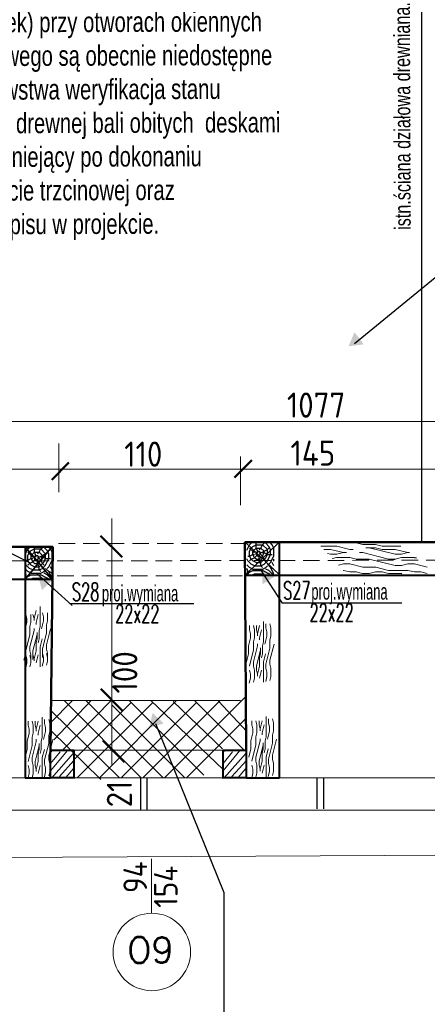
# Model space of a CAD drawing. Header units: millimetres. Extents: x 5545 to 136433, y -146986 to -36607.
# Tile 143 of 159: x 35763 to 36016, y -48234 to -47624. Entities that reach past the tile are written whole.
import ezdxf

# ---------------------------------------------------------------- set-up
doc = ezdxf.new("R2010")
doc.units = ezdxf.units.MM
doc.header["$LTSCALE"] = 8
doc.linetypes.add('VERDECKT', pattern=[9.525, 6.35, -3.175])
for name, color, linetype, lineweight in [('0_Nr_Pióra__3', 7, 'Continuous', 50), ('cienk.', 161, 'Continuous', 15), ('OGËLNE_01', 7, 'Continuous', 13), ('Standard', 7, 'Continuous', 25)]:
    doc.layers.add(name, color=color, linetype=linetype, lineweight=lineweight)
doc.layers.add('5 WYMIAROWANIE', color=253, linetype='Continuous')
doc.layers.add('Arc_opisy', color=18, linetype='Continuous')
doc.layers.add('cegły_Nr_Pióra__61', color=7, linetype='Continuous', lineweight=20, true_color=0x6a6a6a)
doc.styles.add('c20', font='simplex.shx', dxfattribs={"width": 0.7})
doc.styles.add('ISOCP', font='ISOCP.SHX')
doc.styles.add('leszek', font='simplex.shx')
doc.styles.add('TXT50', font='bikroms.shx', dxfattribs={"width": 0.75, "height": 10})

# ---------------------------------------------------------------- blocks, each defined once
blk = doc.blocks.new('G$C27FEC524')
at = {"layer": '0_Nr_Pióra__3', "color": 250, "lineweight": 15}
for p, q in [((10.62, 38.11), (10.62, 25.61)), ((12.05, 36.71), (12.05, 34.21)), ((15.18, 34.2), (14.56, 36.7)), ((1.87, 35.61), (1.87, 33.11)), ((1.87, 33.11), (2.5, 30.61)), ((2.5, 30.61), (2.5, 28.11)), ((5, 33.11), (4.37, 35.61)), ((5, 33.11), (5, 28.11)), ((6.25, 35.61), (6.25, 33.11)), ((6.25, 33.11), (6.87, 30.61)), ((6.87, 30.61), (6.87, 29.36)), ((8.12, 35.62), (6.88, 30.62)), ((9.38, 33.12), (8.13, 28.12)), ((12.06, 34.2), (12.68, 31.71)), ((12.68, 31.71), (12.68, 29.21)), ((15.18, 34.21), (15.18, 29.21)), ((2.5, 28.11), (1.25, 23.11)), ((5, 28.11), (4.37, 25.62)), ((4.37, 25.61), (4.37, 20.61)), ((8.12, 28.11), (8.12, 26.86)), ((10, 23.11), (10.62, 25.61)), ((12.68, 29.2), (11.43, 24.21)), ((14.55, 26.71), (14.55, 21.71)), ((15.18, 29.21), (14.56, 26.71)), ((1.25, 23.11), (1.25, 18.11)), ((4.37, 20.61), (1.88, 10.62)), ((6.87, 23.11), (4.38, 13.12)), ((8.75, 20.61), (6.25, 10.62)), ((6.87, 24.36), (6.87, 23.11)), ((8.75, 21.86), (8.75, 18.11)), ((10, 23.11), (10, 18.11)), ((14.56, 21.71), (12.06, 11.72)), ((17.06, 24.21), (14.56, 14.22)), ((1.25, 18.11), (0, 13.11)), ((4.37, 13.11), (4.37, 10.61)), ((8.12, 15.61), (8.75, 18.11)), ((8.12, 15.61), (8.12, 10.61)), ((10, 18.11), (9.37, 15.62)), ((11.87, 18.11), (10.62, 13.12)), ((10.62, 13.11), (10.62, 0.61)), ((14.55, 14.21), (14.55, 11.71)), ((1.87, 8.11), (2.5, 5.61)), ((5, 8.11), (4.37, 10.61)), ((5, 8.11), (5, 3.11)), ((6.25, 10.61), (6.25, 8.11)), ((6.25, 8.11), (6.87, 5.61)), ((8.12, 10.62), (6.88, 5.62)), ((9.38, 8.12), (8.13, 3.12)), ((12.05, 11.71), (12.05, 9.21)), ((12.06, 9.2), (12.68, 6.71)), ((12.68, 6.71), (12.68, 4.21)), ((15.18, 9.2), (14.56, 11.7)), ((15.18, 9.21), (15.18, 4.21)), ((2.5, 3.11), (1.72, 0)), ((2.5, 5.61), (2.5, 3.11)), ((5, 3.11), (4.37, 0.62)), ((6.87, 5.61), (6.87, 4.36)), ((12.68, 4.2), (11.9, 1.1)), ((15.18, 4.21), (14.56, 1.71))]:
    blk.add_line(p, q, dxfattribs=at)
blk = doc.blocks.new('G$C2D5568B3')
at = {"layer": '5 WYMIAROWANIE', "lineweight": 15}
blk.add_hatch(color=7, dxfattribs=at).paths.add_polyline_path([(4.67, 8.25), (0, 0), (9.48, 0.08)])
blk = doc.blocks.new('G$CB5EE3834')
at = {"layer": 'Arc_opisy', "lineweight": 25, "ltscale": 0.2}
blk.add_blockref('G$C2D5568B3', (0, 0), dxfattribs=at)
blk = doc.blocks.new('G$C1A704194')
at = {"layer": 'Arc_opisy', "lineweight": 25, "ltscale": 0.2, "rotation": 43.91907581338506}
blk.add_blockref('G$CB5EE3834', (2.36, 0), dxfattribs=at)
blk = doc.blocks.new('G$C86EB5530')
at = {"layer": 'OGËLNE_01', "color": 7, "linetype": 'Continuous', "lineweight": 25, "style": 'TXT50', "width": 0.6}
blk.add_text('proj.wymiana', height=10, rotation=270, dxfattribs=at).set_placement((3.33, 56.29))

msp = doc.modelspace()

# ---------------------------------------------------------------- hatches: boundary and pattern name
at = {"layer": 'Arc_opisy', "lineweight": 25, "ltscale": 0.2}
h = msp.add_hatch(dxfattribs=at)
h.set_pattern_fill('logend', color=250, scale=20, style=0, pattern_type=2)
h.set_pattern_definition([(0, (-4929.642, 3031.771), (20, 20), [6, -14]), (0, (-4929.642, 3032.771), (20, 20), [6, -14]), (0, (-4928.642, 3034.771), (20, 20), [4, -16]), (0, (-4927.642, 3036.771), (20, 20), [3, -17]), (0, (-4927.642, 3038.771), (20, 20), [2, -18]), (0, (-4932.642, 3040.771), (20, 20), [1, -5, 1, -13]), (0, (-4929.642, 3041.771), (20, 20), [1, -8, 3, -8]), (0, (-4925.642, 3042.771), (20, 20), [1, -1, 1, -17]), (0, (-4926.642, 3043.771), (20, 20), [1, -19]), (0, (-4927.642, 3045.771), (20, 20), [3, -17]), (0, (-4927.642, 3047.771), (20, 20), [4, -16]), (0, (-4928.642, 3049.771), (20, 20), [5, -6, 1, -8]), (90, (-4936.642, 3037.771), (-20, 20), [1, -2, 5, -12]), (90, (-4935.642, 3039.771), (-20, 20), [1, -1, 3, -15]), (90, (-4934.642, 3047.771), (-20, 20), [2, -18]), (90, (-4933.642, 3039.771), (-20, 20), [4, -6, 1, -9]), (90, (-4932.642, 3050.771), (-20, 20), [1, -19]), (90, (-4931.642, 3040.771), (-20, 20), [3, -17]), (90, (-4929.642, 3041.771), (-20, 20), [2, -18]), (90, (-4927.642, 3041.771), (-20, 20), [1, -3, 3, -13]), (90, (-4926.642, 3042.771), (-20, 20), [1, -19]), (90, (-4925.642, 3038.771), (-20, 20), [2.8, -17.2]), (90, (-4924.642, 3034.771), (-20, 20), [2, -18]), (90, (-4922.642, 3042.771), (-20, 20), [1, -19]), (90, (-4920.642, 3041.771), (-20, 20), [3, -17]), (90, (-4918.642, 3041.771), (-20, 20), [3, -17]), (45, (-4921.642, 3033.771), (2e-15, 20), [1.4142, -1.4142, 1.4142, -24.0416712]), (45, (-4925.642, 3038.771), (2e-15, 20), [2.8284, -25.455871]), (45, (-4933.642, 3048.771), (2e-15, 20), [2.8284, -25.455871]), (45, (-4929.642, 3043.771), (2e-15, 20), [2.8284, -25.455871]), (45, (-4928.642, 3039.771), (2e-15, 20), [2.8284, -25.455871]), (45, (-4922.642, 3035.771), (2e-15, 20), [2.8284, -25.455871]), (45, (-4924.642, 3036.771), (2e-15, 20), [4.24264, -24.041631]), (45, (-4930.642, 3045.771), (2e-15, 20), [1.4142, -26.870071]), (45, (-4931.642, 3047.771), (2e-15, 20), [1.4142, -26.870071]), (45, (-4923.642, 3047.771), (2e-15, 20), [1.4142, -26.870071]), (45, (-4931.642, 3037.771), (2e-15, 20), [1.4142, -26.870071]), (45, (-4920.642, 3044.771), (2e-15, 20), [1.4142, -26.870071]), (45, (-4927.642, 3042.771), (2e-15, 20), [1.4142, -26.870071]), (45, (-4925.642, 3044.771), (2e-15, 20), [1.4142, -26.870071]), (135, (-4926.642, 3040.771), (-20, 2e-15), [1.4142, -1.4142, 4.24264, -21.2132312]), (135, (-4923.642, 3040.771), (-20, 2e-15), [1.4142, -26.870071]), (135, (-4923.642, 3033.771), (-20, 2e-15), [1.4142, -26.870071]), (135, (-4927.642, 3038.771), (-20, 2e-15), [1.4142, -26.870071]), (135, (-4924.642, 3042.771), (-20, 2e-15), [1.4142, -26.870071]), (135, (-4929.642, 3037.771), (-20, 2e-15), [1.4142, -26.870071]), (135, (-4921.642, 3037.771), (-20, 2e-15), [1.4142, -26.870071]), (135, (-4935.642, 3031.771), (-20, 2e-15), [1.4142, -26.870071]), (135, (-4934.642, 3032.771), (-20, 2e-15), [2.8284, -25.455871]), (135, (-4933.642, 3033.771), (-20, 2e-15), [2.8284, -25.455871]), (135, (-4931.642, 3033.771), (-20, 2e-15), [2.8284, -25.455871]), (135, (-4930.642, 3035.771), (-20, 2e-15), [2.8284, -25.455871]), (135, (-4922.642, 3043.771), (-20, 2e-15), [2.8284, -25.455871]), (135, (-4918.642, 3033.771), (-20, 2e-15), [2.8284, -25.455871]), (135, (-4917.642, 3049.771), (-20, 2e-15), [2.8284, -25.455871]), (135, (-4917.642, 3047.771), (-20, 2e-15), [2.8284, -25.455871]), (135, (-4919.642, 3046.771), (-20, 2e-15), [2.8284, -25.455871]), (135, (-4933.642, 3046.771), (-20, 2e-15), [4.24264, -24.041631]), (135, (-4920.642, 3044.771), (-20, 2e-15), [4.24264, -24.041631]), (26.565051, (-4931.642, 3050.771), (20, 8e-09), [2.236, -42.4853595]), (26.565051, (-4931.642, 3040.771), (20, 8e-09), [2.236, -42.4853595]), (26.565051, (-4929.642, 3046.771), (20, 8e-09), [2.236, -42.4853595]), (26.565051, (-4923.642, 3032.771), (20, 8e-09), [2.236, -42.4853595]), (26.565051, (-4924.642, 3034.771), (20, 8e-09), [2.236, -42.4853595]), (26.565051, (-4930.642, 3038.771), (20, 8e-09), [2.236, -42.4853595]), (26.565051, (-4930.642, 3048.771), (20, 8e-09), [2.236, -42.4853595]), (26.565051, (-4924.642, 3042.771), (20, 8e-09), [4.472, -40.2493595]), (63.434949, (-4924.642, 3045.771), (1e-09, 20), [2.236, -42.4853595]), (63.434949, (-4921.642, 3039.771), (1e-09, 20), [2.236, -42.4853595]), (63.434949, (-4931.642, 3043.771), (1e-09, 20), [2.236, -42.4853595]), (63.434949, (-4935.642, 3044.771), (1e-09, 20), [2.236, -42.4853595]), (63.434949, (-4923.642, 3040.771), (1e-09, 20), [2.236, -42.4853595]), (63.434949, (-4925.642, 3040.771), (1e-09, 20), [2.236, -42.4853595]), (63.434949, (-4933.642, 3043.771), (1e-09, 20), [4.472, -40.2493595]), (63.434949, (-4918.642, 3036.771), (1e-09, 20), [4.472, -40.2493595]), (63.434949, (-4920.642, 3037.771), (1e-09, 20), [4.472, -40.2493595]), (116.565051, (-4936.642, 3034.771), (-8e-09, 20), [2.236, -42.4853595]), (116.565051, (-4936.642, 3045.771), (-8e-09, 20), [2.236, -42.4853595]), (116.565051, (-4932.642, 3031.771), (-8e-09, 20), [2.236, -42.4853595]), (116.565051, (-4934.642, 3049.771), (-8e-09, 20), [2.236, -42.4853595]), (116.565051, (-4932.642, 3037.771), (-8e-09, 20), [2.236, -42.4853595]), (116.565051, (-4928.642, 3039.771), (-8e-09, 20), [2.236, -42.4853595]), (116.565051, (-4926.642, 3043.771), (-8e-09, 20), [2.236, -42.4853595]), (116.565051, (-4935.642, 3035.771), (6.4e-06, 20.0000032), [2.236, -42.4853595]), (116.565051, (-4930.642, 3038.771), (-8e-09, 20), [2.236, -42.4853595]), (116.565051, (-4924.642, 3036.771), (-8e-09, 20), [2.236, -42.4853595]), (116.565051, (-4922.642, 3038.771), (-8e-09, 20), [2.236, -42.4853595]), (116.565051, (-4918.642, 3044.771), (-8e-09, 20), [2.236, -42.4853595]), (116.565051, (-4933.642, 3050.771), (-8e-09, 20), [2.236, -42.4853595]), (116.565051, (-4936.642, 3049.771), (-8e-09, 20), [4.472, -40.2493595]), (116.565051, (-4933.642, 3035.771), (-8e-09, 20), [4.472, -40.2493595]), (153.434949, (-4936.642, 3032.771), (-20, 1e-09), [2.236, -42.4853595]), (153.434949, (-4919.642, 3031.771), (-20, 1e-09), [2.236, -42.4853595]), (153.434949, (-4920.642, 3041.771), (-20, 1e-09), [2.236, -42.4853595]), (153.434949, (-4928.642, 3034.771), (-20, 1e-09), [2.236, -42.4853595]), (153.434949, (-4929.642, 3032.771), (-20, 1e-09), [2.236, -42.4853595]), (153.434949, (-4927.642, 3036.771), (-20, 1e-09), [2.236, -42.4853595]), (153.434949, (-4921.642, 3048.771), (-20, 1e-09), [2.236, -42.4853595]), (153.434949, (-4919.642, 3049.771), (-20, 1e-09), [4.472, -40.2493595])])
h.paths.add_polyline_path([(35766.669, -47951.322), (35766.759, -47970.59), (35783.459, -47970.735), (35783.435, -47951.022)])
h = msp.add_hatch(dxfattribs=at)
h.set_pattern_fill('logend', color=250, scale=20, style=0, pattern_type=2)
h.set_pattern_definition([(0, (-4792.307, 3034.355), (20, 20), [6, -14]), (0, (-4792.307, 3035.355), (20, 20), [6, -14]), (0, (-4791.307, 3037.355), (20, 20), [4, -16]), (0, (-4790.307, 3039.355), (20, 20), [3, -17]), (0, (-4790.307, 3041.355), (20, 20), [2, -18]), (0, (-4795.307, 3043.355), (20, 20), [1, -5, 1, -13]), (0, (-4792.307, 3044.355), (20, 20), [1, -8, 3, -8]), (0, (-4788.307, 3045.355), (20, 20), [1, -1, 1, -17]), (0, (-4789.307, 3046.355), (20, 20), [1, -19]), (0, (-4790.307, 3048.355), (20, 20), [3, -17]), (0, (-4790.307, 3050.355), (20, 20), [4, -16]), (0, (-4791.307, 3052.355), (20, 20), [5, -6, 1, -8]), (90, (-4799.307, 3040.355), (-20, 20), [1, -2, 5, -12]), (90, (-4798.307, 3042.355), (-20, 20), [1, -1, 3, -15]), (90, (-4797.307, 3050.355), (-20, 20), [2, -18]), (90, (-4796.307, 3042.355), (-20, 20), [4, -6, 1, -9]), (90, (-4795.307, 3053.355), (-20, 20), [1, -19]), (90, (-4794.307, 3043.355), (-20, 20), [3, -17]), (90, (-4792.307, 3044.355), (-20, 20), [2, -18]), (90, (-4790.307, 3044.355), (-20, 20), [1, -3, 3, -13]), (90, (-4789.307, 3045.355), (-20, 20), [1, -19]), (90, (-4788.307, 3041.355), (-20, 20), [2.8, -17.2]), (90, (-4787.307, 3037.355), (-20, 20), [2, -18]), (90, (-4785.307, 3045.355), (-20, 20), [1, -19]), (90, (-4783.307, 3044.355), (-20, 20), [3, -17]), (90, (-4781.307, 3044.355), (-20, 20), [3, -17]), (45, (-4784.307, 3036.355), (2e-15, 20), [1.4142, -1.4142, 1.4142, -24.0416712]), (45, (-4788.307, 3041.355), (2e-15, 20), [2.8284, -25.455871]), (45, (-4796.307, 3051.355), (2e-15, 20), [2.8284, -25.455871]), (45, (-4792.307, 3046.355), (2e-15, 20), [2.8284, -25.455871]), (45, (-4791.307, 3042.355), (2e-15, 20), [2.8284, -25.455871]), (45, (-4785.307, 3038.355), (2e-15, 20), [2.8284, -25.455871]), (45, (-4787.307, 3039.355), (2e-15, 20), [4.24264, -24.041631]), (45, (-4793.307, 3048.355), (2e-15, 20), [1.4142, -26.870071]), (45, (-4794.307, 3050.355), (2e-15, 20), [1.4142, -26.870071]), (45, (-4786.307, 3050.355), (2e-15, 20), [1.4142, -26.870071]), (45, (-4794.307, 3040.355), (2e-15, 20), [1.4142, -26.870071]), (45, (-4783.307, 3047.355), (2e-15, 20), [1.4142, -26.870071]), (45, (-4790.307, 3045.355), (2e-15, 20), [1.4142, -26.870071]), (45, (-4788.307, 3047.355), (2e-15, 20), [1.4142, -26.870071]), (135, (-4789.307, 3043.355), (-20, 2e-15), [1.4142, -1.4142, 4.24264, -21.2132312]), (135, (-4786.307, 3043.355), (-20, 2e-15), [1.4142, -26.870071]), (135, (-4786.307, 3036.355), (-20, 2e-15), [1.4142, -26.870071]), (135, (-4790.307, 3041.355), (-20, 2e-15), [1.4142, -26.870071]), (135, (-4787.307, 3045.355), (-20, 2e-15), [1.4142, -26.870071]), (135, (-4792.307, 3040.355), (-20, 2e-15), [1.4142, -26.870071]), (135, (-4784.307, 3040.355), (-20, 2e-15), [1.4142, -26.870071]), (135, (-4798.307, 3034.355), (-20, 2e-15), [1.4142, -26.870071]), (135, (-4797.307, 3035.355), (-20, 2e-15), [2.8284, -25.455871]), (135, (-4796.307, 3036.355), (-20, 2e-15), [2.8284, -25.455871]), (135, (-4794.307, 3036.355), (-20, 2e-15), [2.8284, -25.455871]), (135, (-4793.307, 3038.355), (-20, 2e-15), [2.8284, -25.455871]), (135, (-4785.307, 3046.355), (-20, 2e-15), [2.8284, -25.455871]), (135, (-4781.307, 3036.355), (-20, 2e-15), [2.8284, -25.455871]), (135, (-4780.307, 3052.355), (-20, 2e-15), [2.8284, -25.455871]), (135, (-4780.307, 3050.355), (-20, 2e-15), [2.8284, -25.455871]), (135, (-4782.307, 3049.355), (-20, 2e-15), [2.8284, -25.455871]), (135, (-4796.307, 3049.355), (-20, 2e-15), [4.24264, -24.041631]), (135, (-4783.307, 3047.355), (-20, 2e-15), [4.24264, -24.041631]), (26.565051, (-4794.307, 3053.355), (20, 8e-09), [2.236, -42.4853595]), (26.565051, (-4794.307, 3043.355), (20, 8e-09), [2.236, -42.4853595]), (26.565051, (-4792.307, 3049.355), (20, 8e-09), [2.236, -42.4853595]), (26.565051, (-4786.307, 3035.355), (20, 8e-09), [2.236, -42.4853595]), (26.565051, (-4787.307, 3037.355), (20, 8e-09), [2.236, -42.4853595]), (26.565051, (-4793.307, 3041.355), (20, 8e-09), [2.236, -42.4853595]), (26.565051, (-4793.307, 3051.355), (20, 8e-09), [2.236, -42.4853595]), (26.565051, (-4787.307, 3045.355), (20, 8e-09), [4.472, -40.2493595]), (63.434949, (-4787.307, 3048.355), (1e-09, 20), [2.236, -42.4853595]), (63.434949, (-4784.307, 3042.355), (1e-09, 20), [2.236, -42.4853595]), (63.434949, (-4794.307, 3046.355), (1e-09, 20), [2.236, -42.4853595]), (63.434949, (-4798.307, 3047.355), (1e-09, 20), [2.236, -42.4853595]), (63.434949, (-4786.307, 3043.355), (1e-09, 20), [2.236, -42.4853595]), (63.434949, (-4788.307, 3043.355), (1e-09, 20), [2.236, -42.4853595]), (63.434949, (-4796.307, 3046.355), (1e-09, 20), [4.472, -40.2493595]), (63.434949, (-4781.307, 3039.355), (1e-09, 20), [4.472, -40.2493595]), (63.434949, (-4783.307, 3040.355), (1e-09, 20), [4.472, -40.2493595]), (116.565051, (-4799.307, 3037.355), (-8e-09, 20), [2.236, -42.4853595]), (116.565051, (-4799.307, 3048.355), (-8e-09, 20), [2.236, -42.4853595]), (116.565051, (-4795.307, 3034.355), (-8e-09, 20), [2.236, -42.4853595]), (116.565051, (-4797.307, 3052.355), (-8e-09, 20), [2.236, -42.4853595]), (116.565051, (-4795.307, 3040.355), (-8e-09, 20), [2.236, -42.4853595]), (116.565051, (-4791.307, 3042.355), (-8e-09, 20), [2.236, -42.4853595]), (116.565051, (-4789.307, 3046.355), (-8e-09, 20), [2.236, -42.4853595]), (116.565051, (-4798.307, 3038.355), (6.4e-06, 20.0000032), [2.236, -42.4853595]), (116.565051, (-4793.307, 3041.355), (-8e-09, 20), [2.236, -42.4853595]), (116.565051, (-4787.307, 3039.355), (-8e-09, 20), [2.236, -42.4853595]), (116.565051, (-4785.307, 3041.355), (-8e-09, 20), [2.236, -42.4853595]), (116.565051, (-4781.307, 3047.355), (-8e-09, 20), [2.236, -42.4853595]), (116.565051, (-4796.307, 3053.355), (-8e-09, 20), [2.236, -42.4853595]), (116.565051, (-4799.307, 3052.355), (-8e-09, 20), [4.472, -40.2493595]), (116.565051, (-4796.307, 3038.355), (-8e-09, 20), [4.472, -40.2493595]), (153.434949, (-4799.307, 3035.355), (-20, 1e-09), [2.236, -42.4853595]), (153.434949, (-4782.307, 3034.355), (-20, 1e-09), [2.236, -42.4853595]), (153.434949, (-4783.307, 3044.355), (-20, 1e-09), [2.236, -42.4853595]), (153.434949, (-4791.307, 3037.355), (-20, 1e-09), [2.236, -42.4853595]), (153.434949, (-4792.307, 3035.355), (-20, 1e-09), [2.236, -42.4853595]), (153.434949, (-4790.307, 3039.355), (-20, 1e-09), [2.236, -42.4853595]), (153.434949, (-4784.307, 3051.355), (-20, 1e-09), [2.236, -42.4853595]), (153.434949, (-4782.307, 3052.355), (-20, 1e-09), [4.472, -40.2493595])])
h.paths.add_polyline_path([(35904.004, -47948.737), (35904.094, -47968.005), (35920.794, -47968.151), (35920.769, -47948.437)])

# ---------------------------------------------------------------- linework, layer by layer
at = {"color": 250, "linetype": 'ByBlock', "lineweight": 50}
for p, q in [((35907.103, -47897.189), (35896.41, -47907.883)), ((35793.818, -47898.652), (35783.124, -47909.346)), ((35826.776, -47957.397), (35813.409, -47944.03)), ((35826.858, -48052.261), (35813.491, -48038.893)), ((35828.17, -48084.28), (35814.803, -48070.912))]:
    msp.add_line(p, q, dxfattribs=at)
at = {"layer": '0_Nr_Pióra__3', "color": 252, "lineweight": 9}
for p, q in [((35775.899, -47987.766), (35775.899, -48000.266)), ((35767.15, -47992.768), (35767.774, -47995.266)), ((35770.274, -47992.766), (35770.274, -47997.766)), ((35771.525, -47992.768), (35772.149, -47995.266)), ((35773.401, -47990.259), (35772.152, -47995.255)), ((35774.651, -47992.757), (35773.402, -47997.753)), ((35777.331, -47991.673), (35777.956, -47994.171)), ((35777.956, -47994.171), (35777.956, -47996.671)), ((35780.456, -47991.671), (35780.456, -47996.671)), ((35767.775, -47997.768), (35766.526, -48002.765)), ((35767.774, -47995.266), (35767.774, -47997.766)), ((35769.649, -48000.266), (35769.649, -48005.266)), ((35770.275, -47997.765), (35769.65, -48000.263)), ((35772.149, -47995.266), (35772.149, -47996.516)), ((35773.399, -47997.766), (35773.399, -47999.016)), ((35775.273, -48002.77), (35775.898, -48000.272)), ((35777.957, -47996.673), (35776.708, -48001.669)), ((35779.831, -47999.171), (35779.831, -48004.171)), ((35780.456, -47996.669), (35779.832, -47999.168)), ((35769.65, -48005.265), (35767.152, -48015.257)), ((35772.15, -48002.765), (35769.651, -48012.757)), ((35774.025, -48005.265), (35771.526, -48015.257)), ((35772.149, -48001.516), (35772.149, -48002.766)), ((35774.024, -48004.016), (35774.024, -48007.766)), ((35775.274, -48002.766), (35775.274, -48007.766)), ((35779.831, -48004.17), (35777.333, -48014.162)), ((35782.331, -48001.669), (35779.833, -48011.662)), ((35767.042, -48011.125), (35767.042, -48016.125)), ((35769.649, -48012.766), (35769.649, -48015.266)), ((35773.399, -48010.266), (35773.399, -48015.266)), ((35773.4, -48010.265), (35774.024, -48007.766)), ((35775.275, -48007.765), (35774.65, -48010.263)), ((35775.899, -48012.766), (35775.899, -48025.266)), ((35777.15, -48007.765), (35775.901, -48012.761)), ((35779.831, -48011.671), (35779.831, -48014.171)), ((35767.043, -48016.126), (35765.794, -48021.123)), ((35767.149, -48018.089), (35767.149, -48020.589)), ((35767.15, -48017.768), (35767.774, -48020.266)), ((35770.275, -48017.768), (35769.65, -48015.27)), ((35770.275, -48020.59), (35769.65, -48018.092)), ((35770.274, -48017.766), (35770.274, -48022.766)), ((35771.524, -48015.266), (35771.524, -48017.766)), ((35771.524, -48018.089), (35771.524, -48020.589)), ((35771.525, -48017.768), (35772.149, -48020.266)), ((35773.401, -48015.259), (35772.152, -48020.255)), ((35774.651, -48017.757), (35773.402, -48022.753)), ((35777.331, -48014.171), (35777.331, -48016.671)), ((35777.331, -48016.673), (35777.956, -48019.171)), ((35777.331, -48016.993), (35777.331, -48019.493)), ((35777.956, -48019.171), (35777.956, -48021.671)), ((35780.456, -48016.673), (35779.832, -48014.175)), ((35780.456, -48019.495), (35779.832, -48016.997)), ((35780.456, -48016.671), (35780.456, -48021.671)), ((35767.775, -48022.768), (35766.998, -48025.878)), ((35767.774, -48020.266), (35767.774, -48022.766)), ((35770.275, -48022.765), (35769.65, -48025.263)), ((35772.149, -48020.266), (35772.149, -48021.516)), ((35777.957, -48021.673), (35777.18, -48024.783)), ((35780.456, -48021.669), (35779.832, -48024.168)), ((35768.553, -48058.841), (35768.553, -48061.341)), ((35768.554, -48061.343), (35769.178, -48063.841)), ((35771.679, -48061.343), (35771.054, -48058.845)), ((35771.678, -48061.341), (35771.678, -48066.341)), ((35772.928, -48058.841), (35772.928, -48061.341)), ((35772.929, -48061.343), (35773.553, -48063.841)), ((35774.805, -48058.834), (35773.556, -48063.83)), ((35776.056, -48061.332), (35774.807, -48066.328)), ((35777.303, -48056.341), (35777.303, -48068.841)), ((35778.735, -48057.746), (35778.735, -48060.246)), ((35778.736, -48060.248), (35779.36, -48062.746)), ((35781.861, -48060.248), (35781.236, -48057.75)), ((35781.86, -48060.246), (35781.86, -48065.246)), ((35907.166, -48058.56), (35907.166, -48061.06)), ((35907.166, -48061.062), (35907.791, -48063.56)), ((35910.291, -48061.062), (35909.667, -48058.564)), ((35910.291, -48061.06), (35910.291, -48066.06)), ((35911.541, -48058.56), (35911.541, -48061.06)), ((35911.541, -48061.062), (35912.166, -48063.56)), ((35913.418, -48058.553), (35912.169, -48063.549)), ((35914.668, -48061.051), (35913.419, -48066.047)), ((35915.916, -48056.06), (35915.916, -48068.56)), ((35917.348, -48057.465), (35917.348, -48059.965)), ((35917.348, -48059.967), (35917.973, -48062.465)), ((35920.473, -48059.967), (35919.849, -48057.469)), ((35920.473, -48059.965), (35920.473, -48064.965)), ((35769.18, -48066.343), (35767.93, -48071.339)), ((35769.178, -48063.841), (35769.178, -48066.341)), ((35771.679, -48066.339), (35771.054, -48068.837)), ((35773.553, -48063.841), (35773.553, -48065.091)), ((35774.803, -48066.341), (35774.803, -48067.591)), ((35779.361, -48065.248), (35778.112, -48070.244)), ((35779.36, -48062.746), (35779.36, -48065.246)), ((35781.235, -48067.746), (35781.235, -48072.746)), ((35781.861, -48065.244), (35781.236, -48067.742)), ((35907.792, -48066.062), (35906.543, -48071.059)), ((35907.791, -48063.56), (35907.791, -48066.06)), ((35910.291, -48066.059), (35909.667, -48068.557)), ((35912.166, -48063.56), (35912.166, -48064.81)), ((35913.416, -48066.06), (35913.416, -48067.31)), ((35917.974, -48064.967), (35916.725, -48069.963)), ((35917.973, -48062.465), (35917.973, -48064.965)), ((35919.848, -48067.465), (35919.848, -48072.465)), ((35920.473, -48064.963), (35919.849, -48067.462)), ((35767.928, -48071.341), (35767.928, -48076.341)), ((35771.054, -48073.84), (35768.556, -48083.832)), ((35771.053, -48068.841), (35771.053, -48073.841)), ((35773.554, -48071.339), (35771.056, -48081.332)), ((35775.429, -48073.839), (35772.931, -48083.832)), ((35773.553, -48070.091), (35773.553, -48071.341)), ((35775.428, -48072.591), (35775.428, -48076.341)), ((35776.677, -48071.345), (35777.302, -48068.847)), ((35776.678, -48071.341), (35776.678, -48076.341)), ((35781.236, -48072.745), (35778.738, -48082.737)), ((35783.736, -48070.244), (35781.238, -48080.237)), ((35906.541, -48071.06), (35906.541, -48076.06)), ((35909.666, -48073.559), (35907.168, -48083.551)), ((35909.666, -48068.56), (35909.666, -48073.56)), ((35912.166, -48071.059), (35909.668, -48081.051)), ((35914.041, -48073.559), (35911.543, -48083.551)), ((35912.166, -48069.81), (35912.166, -48071.06)), ((35914.041, -48072.31), (35914.041, -48076.06)), ((35915.29, -48071.064), (35915.915, -48068.566)), ((35915.291, -48071.06), (35915.291, -48076.06)), ((35919.848, -48072.464), (35917.35, -48082.456)), ((35922.348, -48069.963), (35919.85, -48079.956)), ((35767.93, -48076.343), (35766.68, -48081.339)), ((35774.803, -48078.841), (35774.803, -48083.841)), ((35774.804, -48078.839), (35775.428, -48076.341)), ((35776.679, -48076.339), (35776.054, -48078.837)), ((35778.554, -48076.339), (35777.305, -48081.336)), ((35781.235, -48080.246), (35781.235, -48082.746)), ((35906.542, -48076.062), (35905.293, -48081.059)), ((35913.416, -48078.559), (35914.041, -48076.06)), ((35913.416, -48078.56), (35913.416, -48083.56)), ((35915.291, -48076.059), (35914.667, -48078.557)), ((35917.166, -48076.059), (35915.917, -48081.055)), ((35919.848, -48079.965), (35919.848, -48082.465)), ((35768.554, -48086.343), (35769.178, -48088.841)), ((35771.053, -48081.341), (35771.053, -48083.841)), ((35771.679, -48086.343), (35771.054, -48083.845)), ((35771.678, -48086.341), (35771.678, -48091.341)), ((35772.928, -48083.841), (35772.928, -48086.341)), ((35772.929, -48086.343), (35773.553, -48088.841)), ((35774.805, -48083.834), (35773.556, -48088.83)), ((35776.056, -48086.332), (35774.807, -48091.328)), ((35777.303, -48081.341), (35777.303, -48093.841)), ((35778.735, -48082.746), (35778.735, -48085.246)), ((35778.736, -48085.248), (35779.36, -48087.746)), ((35781.861, -48085.248), (35781.236, -48082.75)), ((35781.86, -48085.246), (35781.86, -48090.246)), ((35907.166, -48086.062), (35907.791, -48088.56)), ((35909.666, -48081.06), (35909.666, -48083.56)), ((35910.291, -48086.062), (35909.667, -48083.564)), ((35910.291, -48086.06), (35910.291, -48091.06)), ((35911.541, -48083.56), (35911.541, -48086.06)), ((35911.541, -48086.062), (35912.166, -48088.56)), ((35913.418, -48083.553), (35912.169, -48088.549)), ((35914.668, -48086.051), (35913.419, -48091.047)), ((35915.916, -48081.06), (35915.916, -48093.56)), ((35917.348, -48082.465), (35917.348, -48084.965)), ((35917.348, -48084.967), (35917.973, -48087.465)), ((35920.473, -48084.967), (35919.849, -48082.469)), ((35920.473, -48084.965), (35920.473, -48089.965)), ((35769.18, -48091.343), (35768.402, -48094.453)), ((35769.178, -48088.841), (35769.178, -48091.341)), ((35771.679, -48091.339), (35771.054, -48093.837)), ((35773.553, -48088.841), (35773.553, -48090.091)), ((35779.361, -48090.248), (35778.584, -48093.358)), ((35779.36, -48087.746), (35779.36, -48090.246)), ((35781.861, -48090.244), (35781.236, -48092.742)), ((35907.792, -48091.062), (35907.015, -48094.172)), ((35907.791, -48088.56), (35907.791, -48091.06)), ((35910.291, -48091.059), (35909.667, -48093.557)), ((35912.166, -48088.56), (35912.166, -48089.81)), ((35917.974, -48089.967), (35917.196, -48093.077)), ((35917.973, -48087.465), (35917.973, -48089.965)), ((35920.473, -48089.963), (35919.849, -48092.462))]:
    msp.add_line(p, q, dxfattribs=at)
at = {"layer": 'Arc_opisy', "lineweight": 30, "ltscale": 0.2}
msp.add_line((36012.304, -47947.976), (36012.304, -47524.803), dxfattribs=at)
at = {"layer": 'Arc_opisy', "color": 250, "lineweight": 25, "ltscale": 0.2}
msp.add_line((36063.267, -47749.243), (35970.796, -47825.246), dxfattribs=at)
at = {"layer": 'Arc_opisy', "color": 250, "lineweight": 25, "ltscale": 0.1}
for p, q in [((35508.206, -47831.091), (35769.849, -47960.762)), ((35795.827, -47987.321), (35773.916, -47967.454)), ((35926.076, -47985.735), (35912.721, -47965.132)), ((35794.388, -47985.972), (35871.238, -47985.972)), ((35999.944, -47985.735), (35926.076, -47985.735))]:
    msp.add_line(p, q, dxfattribs=at)
at = {"layer": 'Arc_opisy', "color": 250, "lineweight": 35, "ltscale": 0.2}
for p, q in [((35766.582, -47950.804), (35783.453, -47970.811)), ((35783.341, -47950.609), (35766.841, -47970.798)), ((35902.774, -47947.833), (35924.321, -47968.216)), ((35924.321, -47947.898), (35903.162, -47968.216))]:
    msp.add_line(p, q, dxfattribs=at)
at = {"layer": 'Arc_opisy', "color": 252, "lineweight": 9, "ltscale": 0.2}
for p, q in [((35949.803, -47950.47), (35959.804, -47950.47)), ((35951.804, -47948.47), (35971.804, -47948.47)), ((35959.788, -47950.466), (35967.782, -47952.465)), ((35975.809, -47949.471), (35971.812, -47948.472)), ((35975.804, -47949.47), (35983.804, -47949.47)), ((35977.804, -47951.47), (35983.804, -47951.47)), ((35979.8, -47951.469), (35995.788, -47955.466)), ((35983.8, -47949.469), (35987.797, -47950.468)), ((35987.8, -47952.469), (35983.803, -47951.47)), ((35987.804, -47950.47), (35999.346, -47950.47)), ((35951.653, -47952.47), (35955.804, -47952.47)), ((35954.014, -47955.023), (35955.788, -47955.466)), ((35955.791, -47952.467), (35963.785, -47954.465)), ((35955.804, -47955.47), (35959.804, -47955.47)), ((35959.809, -47957.469), (35956.941, -47958.186)), ((35959.804, -47957.47), (35967.804, -47957.47)), ((35959.809, -47955.469), (35963.806, -47954.47)), ((35963.804, -47954.47), (35965.804, -47954.47)), ((35967.8, -47957.469), (35971.797, -47958.468)), ((35967.804, -47952.47), (35969.804, -47952.47)), ((35973.804, -47954.47), (35975.804, -47954.47)), ((35975.8, -47954.469), (35991.788, -47958.466)), ((35987.804, -47952.47), (35995.804, -47952.47)), ((35995.791, -47952.467), (36003.785, -47954.465)), ((35995.804, -47955.47), (35999.804, -47955.47)), ((35999.809, -47957.469), (35995.812, -47958.468)), ((35999.804, -47957.47), (36007.804, -47957.47)), ((35999.809, -47955.469), (36003.806, -47954.47)), ((36003.804, -47954.47), (36004.665, -47954.47)), ((35960.698, -47962.247), (35963.806, -47961.47)), ((35963.804, -47961.47), (35967.804, -47961.47)), ((35967.809, -47961.462), (35975.803, -47963.46)), ((35975.804, -47963.47), (35983.804, -47963.47)), ((35979.801, -47958.469), (35995.789, -47962.466)), ((35983.809, -47963.462), (35991.803, -47965.46)), ((35995.804, -47962.47), (35999.804, -47962.47)), ((35999.809, -47962.469), (36003.806, -47961.47)), ((36003.804, -47961.47), (36007.804, -47961.47)), ((36007.809, -47961.462), (36015.803, -47963.46)), ((35963.68, -47965.47), (35963.804, -47965.47)), ((35963.8, -47965.469), (35967.797, -47966.468)), ((35967.804, -47966.47), (35971.804, -47966.47)), ((35976.364, -47967.61), (35971.806, -47966.471)), ((35975.804, -47967.47), (35979.804, -47967.47)), ((35979.809, -47967.469), (35983.806, -47966.47)), ((35983.804, -47966.47), (35987.804, -47966.47)), ((35987.8, -47966.469), (35991.797, -47967.468)), ((35991.804, -47965.47), (36003.804, -47965.47)), ((35991.804, -47967.47), (35999.804, -47967.47)), ((35999.8, -47967.469), (36000.016, -47967.523)), ((36003.8, -47965.469), (36007.797, -47966.468)), ((36007.804, -47966.47), (36011.804, -47966.47)), ((36015.783, -47967.465), (36011.806, -47966.471))]:
    msp.add_line(p, q, dxfattribs=at)
at = {"layer": 'Arc_opisy', "color": 0, "lineweight": 25, "ltscale": 0.2}
for p, q in [((35951.165, -47948.31), (35951.794, -47948.468)), ((36007.8, -47957.469), (36009.077, -47957.788)), ((35971.804, -47958.47), (35979.804, -47958.47)), ((35991.804, -47958.47), (35995.804, -47958.47))]:
    msp.add_line(p, q, dxfattribs=at)
at = {"layer": 'Arc_opisy', "color": 250, "lineweight": 25, "ltscale": 0.5}
for p, q in [((35903.42, -48043.581), (35853.091, -48093.911)), ((35820.043, -48046.081), (35789.876, -48076.824)), ((35790.775, -48046.081), (35838.59, -48093.911)), ((35832.37, -48047.279), (35796.811, -48082.838)), ((35845.811, -48047.318), (35798.929, -48093.911)), ((35804.232, -48046.081), (35852.061, -48093.911)), ((35860.509, -48046.081), (35812.679, -48093.911)), ((35820.586, -48048.965), (35865.532, -48093.911)), ((35872.781, -48047.279), (35826.15, -48093.911)), ((35831.172, -48046.081), (35877.378, -48092.287)), ((35887.45, -48046.081), (35839.62, -48093.911)), ((35844.517, -48046.081), (35889.249, -48088.846)), ((35871.584, -48046.081), (35902.326, -48076.824)), ((35782.665, -48052.178), (35825.171, -48093.911)), ((35903.515, -48056.957), (35866.561, -48093.911))]:
    msp.add_line(p, q, dxfattribs=at)
at = {"layer": 'Arc_opisy', "lineweight": 25, "ltscale": 0.2}
for p, q in [((35795.99, -48046.013), (35782.391, -48059.911)), ((35807.646, -48046.013), (35784.483, -48070.371)), ((35858.454, -48046.611), (35888.939, -48075.9)), ((35886.422, -48046.38), (35903.98, -48065.246)), ((35889.87, -48165.163), (35847.636, -48060.496)), ((35782.579, -48064.615), (35813.587, -48095.062)), ((35889.87, -48497.907), (35889.87, -48165.163))]:
    msp.add_line(p, q, dxfattribs=at)
at = {"layer": 'Arc_opisy', "color": 250, "lineweight": 40, "ltscale": 0.2}
for p, q in [((35766.585, -48093.911), (35782.403, -48093.911)), ((35903.657, -48093.911), (35924.315, -48093.911))]:
    msp.add_line(p, q, dxfattribs=at)
at = {"layer": 'cienk.', "color": 250}
msp.add_circle((35845.166, -48201.768), 24, dxfattribs=at)
at = {"layer": 'Standard', "color": 250, "lineweight": 20}
for p, q in [((36521.948, -47873.244), (35394.542, -47873.293)), ((35787.428, -47887.009), (35787.428, -47917.126)), ((35900.133, -47894.996), (35900.133, -47925.113)), ((37941.574, -47902.761), (35391.716, -47902.862)), ((35820.334, -48085.628), (35820.334, -47933.332)), ((35783.611, -48046.081), (35900.117, -48046.081)), ((35783.725, -48076.564), (35782.403, -48078.334)), ((35792.872, -48076.93), (35782.403, -48089.547)), ((35788.299, -48077.845), (35782.403, -48085.088)), ((35796.714, -48078.76), (35782.993, -48094.128)), ((35796.811, -48076.824), (35889.249, -48076.824)), ((35890.57, -48076.564), (35889.249, -48078.334)), ((35899.718, -48076.93), (35889.249, -48089.547)), ((35895.144, -48077.845), (35889.249, -48085.088)), ((35903.56, -48078.76), (35889.839, -48094.128)), ((35796.897, -48083.151), (35787.933, -48093.03)), ((35903.743, -48083.151), (35894.778, -48093.03)), ((35796.532, -48088.091), (35791.775, -48093.762)), ((35903.377, -48088.091), (35898.62, -48093.762)), ((35248.843, -48093.911), (36160.565, -48093.911)), ((36180.199, -48113.936), (35233.423, -48113.936)), ((35202.699, -48145.815), (36172.214, -48141.131)), ((35844.994, -48144.194), (35844.994, -48177.954))]:
    msp.add_line(p, q, dxfattribs=at)
at = {"layer": 'Standard', "color": 250, "lineweight": 50}
for p, q in [((35783.739, -47950.915), (35637.61, -47950.915)), ((35782.403, -48076.824), (35783.739, -47950.915)), ((36059.641, -47947.976), (35902.739, -47947.976)), ((35902.739, -47947.976), (35903.657, -48076.824))]:
    msp.add_line(p, q, dxfattribs=at)
at = {"layer": 'Standard', "color": 250, "lineweight": 40}
for p, q in [((35766.585, -47950.915), (35766.585, -48093.911)), ((35924.315, -48093.911), (35924.315, -47947.976)), ((35782.403, -48076.824), (35796.811, -48076.824)), ((35782.403, -48094.319), (35782.403, -48076.824)), ((35796.811, -48076.824), (35796.811, -48094.319)), ((35889.249, -48076.824), (35903.657, -48076.824)), ((35889.249, -48094.319), (35889.249, -48076.824)), ((35903.657, -48076.824), (35903.657, -48094.319)), ((35796.811, -48093.911), (35782.403, -48093.911)), ((35903.657, -48093.911), (35889.249, -48093.911))]:
    msp.add_line(p, q, dxfattribs=at)
at = {"layer": 'Standard', "color": 250, "linetype": 'VERDECKT', "lineweight": 20, "ltscale": 0.2}
for p, q in [((35787.401, -47948.905), (35902.151, -47948.905)), ((35375.069, -47960.331), (36273.485, -47958.715)), ((35786.573, -47968.949), (35901.322, -47968.949))]:
    msp.add_line(p, q, dxfattribs=at)
at = {"layer": 'Standard', "color": 250, "lineweight": 40, "ltscale": 0.5}
for p, q in [((35902.884, -47968.345), (36059.66, -47968.345)), ((35636.984, -47970.889), (35784.104, -47970.889))]:
    msp.add_line(p, q, dxfattribs=at)
at = {"layer": 'Standard', "color": 28, "lineweight": 25, "ltscale": 0.5}
for p, q in [((35838.275, -48113.936), (35838.275, -48093.911)), ((35842.275, -48113.936), (35842.275, -48093.911)), ((35947.66, -48113.185), (35947.66, -48093.911)), ((35951.66, -48113.185), (35951.66, -48093.911))]:
    msp.add_line(p, q, dxfattribs=at)

# ---------------------------------------------------------------- block references
at = {"layer": 'Arc_opisy', "lineweight": 25, "ltscale": 0.2}
for name, p, rotation in [('G$C1A704194', (35972.845, -47817.057), 203.0088700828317), ('G$C1A704194', (35914.904, -47962.848), 228.0235719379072), ('G$C1A704194', (35774.733, -47977.72), 0.830614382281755), ('G$CB5EE3834', (35845.59, -48053.789), 256.694625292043)]:
    msp.add_blockref(name, p, dxfattribs=dict(at, rotation=rotation))
at = {"layer": 'Arc_opisy', "color": 250, "lineweight": 25, "ltscale": 0.1, "rotation": 90}
for p in [(35870.508, -47988.026), (36000.237, -47986.918)]:
    msp.add_blockref('G$C86EB5530', p, dxfattribs=at)
at = {"layer": 'Arc_opisy', "color": 252, "lineweight": 9, "ltscale": 0.2}
msp.add_blockref('G$C27FEC524', (35903.784, -48035.315), dxfattribs=at)

# ---------------------------------------------------------------- texts
at = {"layer": 'Arc_opisy', "color": 250, "style": 'c20', "width": 0.6}
for s, p in [('S28', (35795.646, -47984.234)), ('S27', (35926.505, -47983.356)), ('22x22', (35822.465, -47997.893)), ('22x22', (35942.825, -47997.109))]:
    msp.add_text(s, height=11, dxfattribs=at).set_placement(p)
at = {"layer": 'cegły_Nr_Pióra__61', "color": 250, "lineweight": 25, "ltscale": 50, "attachment_point": 1, "style": 'TXT50'}
for s, insert, char_height, width, rotation in [('{\\C0;istn.ściana działowa drewniana. \\P}', (35995.526, -47754.667), 10, 272.15617, 90.206287), ('{\\C0;Proj. ściany boczne konstrukcji drewninej z bali (desek) przy otworach okiennych lukarn oraz pomiędzy nimi ściany dachu manasardowego są obecnie niedostępne obudowane na całej powierzchni. Na etapie wykonawstwa weryfikacja stanu technicznego pozostawienia lub wymiany konstrukcji drewnej bali obitych  deskami oraz zadaszenia  na identyczne odwzorujące stan istniejący po dokonaniu odsłonięcia ich obudowy wewnętrznej z tynku na macie trzcinowej oraz zewnątrznego z pokrycia dachu blachą. Całość wg.opisu w projekcie.\\P}', (35465.287, -47620.868), 12.5, 460.07508, 0.206287)]:
    msp.add_mtext(s, dxfattribs=dict(at, insert=insert, char_height=char_height, width=width, rotation=rotation))
at = {"layer": 'cienk.', "color": 250, "linetype": 'Continuous', "style": 'leszek'}
msp.add_text('O9', height=16, dxfattribs=at).set_placement((35829.865, -48208.556))
at = {"layer": 'Standard', "color": 250, "linetype": 'Continuous', "lineweight": 25, "style": 'ISOCP'}
for s, p in [('1077', (35928.811, -47870.922)), ('145', (35931.052, -47900.66)), ('110', (35828.073, -47901.303))]:
    msp.add_text(s, height=15.5825, dxfattribs=at).set_placement(p)
for s, height, p in [('100', 15.5825, (35836.178, -48041.706)), ('21', 15.5825, (35832.818, -48112.22)), ('154', 14.6659, (35861.12, -48174.467)), (' 94', 14.6659, (35842.199, -48173.624))]:
    msp.add_text(s, height=height, rotation=90, dxfattribs=at).set_placement(p)

doc.saveas('drawing.dxf')
